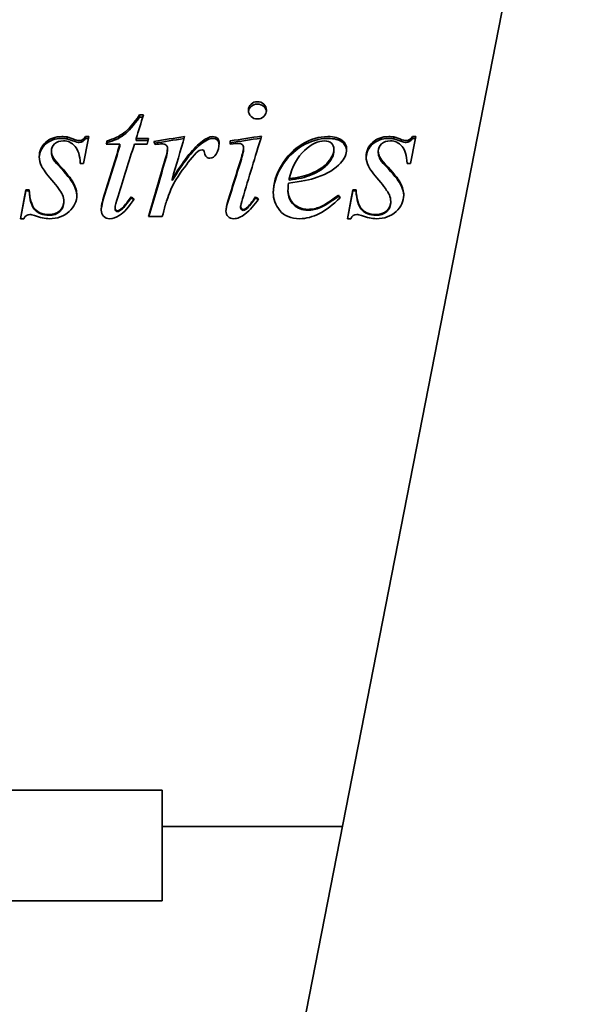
# Model space of a CAD drawing. Header units: millimetres. Extents: x 239 to 601, y 39 to 555.
# Tile 4 of 6: x 384 to 452, y 239 to 360. Entities that reach past the tile are written whole.
import ezdxf

# ---------------------------------------------------------------- set-up
doc = ezdxf.new("R2010")
doc.units = ezdxf.units.MM
doc.header["$LTSCALE"] = 2
doc.layers.add('Krawędzie widoczne(ISO)', color=7, linetype='Continuous', lineweight=35, true_color=0x262659)

msp = doc.modelspace()

# ---------------------------------------------------------------- linework, layer by layer
at = {"layer": 'Krawędzie widoczne(ISO)'}
for p, q in [((455.18, 422.93), (400.69, 144.37)), ((398.38, 348.25), (398.87, 348.25)), ((398.38, 347.98), (398.38, 348.25)), ((398.38, 347.98), (398.78, 347.98)), ((389.45, 345.3), (389.45, 345.54)), ((391.73, 345.58), (392.15, 345.58)), ((391.73, 345.35), (391.73, 345.58)), ((391.73, 345.35), (392.1, 345.35)), ((394.39, 344.84), (394.39, 345.07)), ((397.97, 345.33), (399.5, 345.33)), ((397.97, 345.1), (397.97, 345.33)), ((397.97, 345.1), (399.44, 345.1)), ((409.56, 345.05), (409.56, 344.63)), ((429.76, 345.3), (429.76, 345.54)), ((432.04, 345.58), (432.46, 345.58)), ((432.04, 345.35), (432.04, 345.58)), ((432.04, 345.35), (432.41, 345.35)), ((387.52, 343.58), (387.52, 343.79)), ((395.97, 344.64), (394.28, 344.64)), ((395.97, 344.42), (395.97, 344.64)), ((399.32, 344.64), (397.75, 344.64)), ((401.83, 343.97), (401.83, 344.19)), ((411.22, 343.99), (411.22, 344.21)), ((422.35, 343.82), (422.35, 344.03)), ((427.82, 343.58), (427.82, 343.79)), ((410.86, 342.52), (410.86, 342.71)), ((388.38, 342.01), (388.38, 342.19)), ((391.48, 342.27), (391.07, 342.27)), ((428.68, 342.01), (428.68, 342.19)), ((431.78, 342.27), (431.38, 342.27)), ((402.4, 340.15), (402.4, 340.31)), ((416.82, 340.23), (416.82, 340.4)), ((384.38, 339.03), (384.79, 339.03)), ((384.38, 338.89), (384.38, 339.03)), ((384.38, 338.89), (384.79, 338.89)), ((384.79, 338.89), (384.79, 339.03)), ((416.69, 338.81), (416.69, 338.95)), ((424.69, 339.03), (425.09, 339.03)), ((424.69, 338.89), (424.69, 339.03)), ((424.69, 338.89), (425.09, 338.89)), ((425.09, 338.89), (425.09, 339.03)), ((389.05, 337.47), (389.05, 337.59)), ((397.35, 338.02), (397.35, 338.15)), ((412.68, 338.02), (412.68, 338.15)), ((422.91, 338.23), (422.91, 338.36)), ((429.36, 337.47), (429.36, 337.59)), ((395.37, 336.69), (395.37, 336.8)), ((396.29, 336.69), (396.29, 336.8)), ((410.85, 336.86), (410.85, 336.97)), ((411.54, 336.64), (411.54, 336.75)), ((384.11, 335.46), (383.71, 335.46)), ((401.19, 335.72), (399.5, 335.72)), ((424.42, 335.46), (424.01, 335.46)), ((401.19, 265.03), (331.19, 265.03)), ((401.19, 265.03), (401.19, 255.37)), ((423.41, 260.52), (401.19, 260.52)), ((401.19, 251.37), (401.19, 255.37)), ((401.19, 251.37), (331.19, 251.37))]:
    msp.add_line(p, q, dxfattribs=at)
for points, knots in [([(411.81, 348.83), (411.81, 349.12), (411.91, 349.37), (412.13, 349.58), (412.34, 349.78), (412.6, 349.88), (412.92, 349.88)], [0, 0, 0, 0, 1, 1, 1, 2, 2, 2, 2]), ([(411.82, 348.68), (411.85, 348.92), (411.95, 349.12), (412.13, 349.28), (412.34, 349.48), (412.6, 349.58), (412.92, 349.58)], [0.164213, 0.164213, 0.164213, 0.164213, 1, 1, 1, 2, 2, 2, 2]), ([(412.92, 349.88), (413.23, 349.88), (413.49, 349.78), (413.71, 349.58), (413.92, 349.37), (414.03, 349.12), (414.03, 348.83)], [0, 0, 0, 0, 1, 1, 1, 2, 2, 2, 2]), ([(412.92, 349.58), (413.23, 349.58), (413.49, 349.48), (413.71, 349.28), (413.88, 349.12), (413.99, 348.92), (414.02, 348.68)], [0, 0, 0, 0, 1, 1, 1, 1.835787, 1.835787, 1.835787, 1.835787]), ([(412.92, 347.75), (412.61, 347.75), (412.35, 347.86), (412.13, 348.07), (411.92, 348.27), (411.81, 348.53), (411.81, 348.83)], [0, 0, 0, 0, 1, 1, 1, 2, 2, 2, 2]), ([(414.03, 348.83), (414.03, 348.53), (413.92, 348.27), (413.7, 348.07), (413.48, 347.86), (413.23, 347.75), (412.92, 347.75)], [0, 0, 0, 0, 1, 1, 1, 2, 2, 2, 2]), ([(394.39, 345.07), (395.21, 345.29), (395.9, 345.61), (396.46, 346.04), (397.03, 346.46), (397.67, 347.2), (398.38, 348.25)], [0, 0, 0, 0, 1, 1, 1, 2, 2, 2, 2]), ([(394.39, 344.84), (395.21, 345.05), (395.9, 345.37), (396.46, 345.79), (397.03, 346.22), (397.67, 346.95), (398.38, 347.98)], [0, 0, 0, 0, 1, 1, 1, 2, 2, 2, 2]), ([(386.02, 343.1), (386.02, 343.79), (386.28, 344.38), (386.8, 344.86), (387.32, 345.34), (387.99, 345.58), (388.81, 345.58)], [0, 0, 0, 0, 1, 1, 1, 2, 2, 2, 2]), ([(386.03, 343), (386.05, 343.64), (386.31, 344.19), (386.8, 344.64), (387.32, 345.11), (387.99, 345.35), (388.81, 345.35)], [0.050351, 0.050351, 0.050351, 0.050351, 1, 1, 1, 2, 2, 2, 2]), ([(389.01, 345.05), (388.56, 345.05), (388.19, 344.93), (387.92, 344.68), (387.65, 344.44), (387.52, 344.14), (387.52, 343.79)], [0, 0, 0, 0, 1, 1, 1, 2, 2, 2, 2]), ([(391.07, 342.27), (391.03, 343.24), (390.82, 343.94), (390.44, 344.38), (390.06, 344.83), (389.59, 345.05), (389.01, 345.05)], [0, 0, 0, 0, 1, 1, 1, 2, 2, 2, 2]), ([(389.45, 345.54), (389.55, 345.51), (389.79, 345.43), (390.17, 345.29), (390.55, 345.15), (390.81, 345.08), (390.94, 345.08)], [0, 0, 0, 0, 1, 1, 1, 2, 2, 2, 2]), ([(389.45, 345.3), (389.55, 345.28), (389.79, 345.2), (390.17, 345.06), (390.55, 344.92), (390.81, 344.85), (390.94, 344.85)], [0, 0, 0, 0, 1, 1, 1, 2, 2, 2, 2]), ([(407.41, 345.58), (407.65, 345.58), (407.85, 345.51), (407.99, 345.37), (408.13, 345.24), (408.2, 345.03), (408.2, 344.76)], [0, 0, 0, 0, 1, 1, 1, 2, 2, 2, 2]), ([(407.41, 345.35), (407.65, 345.35), (407.85, 345.28), (407.99, 345.14), (408.12, 345.02), (408.19, 344.85), (408.2, 344.63)], [0, 0, 0, 0, 1, 1, 1, 1.877975, 1.877975, 1.877975, 1.877975]), ([(411.22, 344.21), (411.22, 344.37), (411.16, 344.5), (411.05, 344.6), (410.93, 344.7), (410.77, 344.75), (410.57, 344.75)], [0, 0, 0, 0, 1, 1, 1, 2, 2, 2, 2]), ([(414.87, 338.7), (414.87, 339.79), (415.21, 340.9), (415.89, 342.03), (416.57, 343.16), (417.42, 344.03), (418.44, 344.65), (419.47, 345.27), (420.52, 345.58), (421.61, 345.58)], [0, 0, 0, 0, 1, 1, 1, 2, 2, 2, 3, 3, 3, 3]), ([(414.87, 338.64), (414.89, 339.69), (415.23, 340.76), (415.89, 341.85), (416.57, 342.96), (417.42, 343.82), (418.44, 344.43), (419.47, 345.04), (420.52, 345.35), (421.61, 345.35)], [0.022849, 0.022849, 0.022849, 0.022849, 1, 1, 1, 2, 2, 2, 3, 3, 3, 3]), ([(421.19, 345.05), (420.42, 345.05), (419.6, 344.66), (418.73, 343.87), (417.87, 343.09), (417.23, 341.94), (416.82, 340.4)], [0, 0, 0, 0, 1, 1, 1, 2, 2, 2, 2]), ([(422.35, 344.03), (422.35, 344.33), (422.25, 344.58), (422.05, 344.77), (421.85, 344.95), (421.56, 345.05), (421.19, 345.05)], [0, 0, 0, 0, 1, 1, 1, 2, 2, 2, 2]), ([(421.61, 345.58), (422.4, 345.58), (422.98, 345.43), (423.35, 345.12), (423.73, 344.81), (423.92, 344.44), (423.92, 344.02)], [0, 0, 0, 0, 1, 1, 1, 2, 2, 2, 2]), ([(421.61, 345.35), (422.4, 345.35), (422.98, 345.2), (423.35, 344.89), (423.7, 344.61), (423.89, 344.28), (423.91, 343.9)], [0, 0, 0, 0, 1, 1, 1, 1.923836, 1.923836, 1.923836, 1.923836]), ([(426.33, 343.1), (426.33, 343.79), (426.59, 344.38), (427.11, 344.86), (427.63, 345.34), (428.29, 345.58), (429.11, 345.58)], [0, 0, 0, 0, 1, 1, 1, 2, 2, 2, 2]), ([(426.33, 343), (426.36, 343.64), (426.62, 344.19), (427.11, 344.64), (427.63, 345.11), (428.29, 345.35), (429.11, 345.35)], [0.050351, 0.050351, 0.050351, 0.050351, 1, 1, 1, 2, 2, 2, 2]), ([(429.32, 345.05), (428.86, 345.05), (428.5, 344.93), (428.23, 344.68), (427.96, 344.44), (427.82, 344.14), (427.82, 343.79)], [0, 0, 0, 0, 1, 1, 1, 2, 2, 2, 2]), ([(431.38, 342.27), (431.34, 343.24), (431.13, 343.94), (430.75, 344.38), (430.37, 344.83), (429.89, 345.05), (429.32, 345.05)], [0, 0, 0, 0, 1, 1, 1, 2, 2, 2, 2]), ([(429.76, 345.54), (429.86, 345.51), (430.1, 345.43), (430.48, 345.29), (430.86, 345.15), (431.11, 345.08), (431.24, 345.08)], [0, 0, 0, 0, 1, 1, 1, 2, 2, 2, 2]), ([(429.76, 345.3), (429.86, 345.28), (430.1, 345.2), (430.48, 345.06), (430.86, 344.92), (431.11, 344.85), (431.24, 344.85)], [0, 0, 0, 0, 1, 1, 1, 2, 2, 2, 2]), ([(387.52, 343.79), (387.52, 343.55), (387.57, 343.32), (387.68, 343.11), (387.78, 342.89), (388.02, 342.59), (388.38, 342.19)], [0, 0, 0, 0, 1, 1, 1, 2, 2, 2, 2]), ([(387.52, 343.58), (387.52, 343.35), (387.57, 343.12), (387.68, 342.91), (387.78, 342.69), (388.02, 342.39), (388.38, 342.01)], [0, 0, 0, 0, 1, 1, 1, 2, 2, 2, 2]), ([(407.06, 342.92), (406.89, 342.92), (406.75, 342.97), (406.63, 343.08), (406.51, 343.19), (406.44, 343.35), (406.4, 343.58)], [0, 0, 0, 0, 1, 1, 1, 2, 2, 2, 2]), ([(419.55, 341.02), (420.48, 341.43), (421.18, 341.9), (421.65, 342.46), (422.11, 343.01), (422.35, 343.54), (422.35, 344.03)], [0, 0, 0, 0, 1, 1, 1, 2, 2, 2, 2]), ([(419.55, 340.85), (420.48, 341.25), (421.18, 341.72), (421.65, 342.27), (422.11, 342.81), (422.35, 343.33), (422.35, 343.82)], [0, 0, 0, 0, 1, 1, 1, 2, 2, 2, 2]), ([(427.82, 343.79), (427.82, 343.55), (427.88, 343.32), (427.98, 343.11), (428.09, 342.89), (428.32, 342.59), (428.68, 342.19)], [0, 0, 0, 0, 1, 1, 1, 2, 2, 2, 2]), ([(427.82, 343.58), (427.82, 343.35), (427.88, 343.12), (427.98, 342.91), (428.09, 342.69), (428.32, 342.39), (428.68, 342.01)], [0, 0, 0, 0, 1, 1, 1, 2, 2, 2, 2]), ([(388.88, 338.39), (388.67, 338.83), (388.23, 339.44), (387.57, 340.21), (386.92, 340.98), (386.49, 341.55), (386.31, 341.94), (386.12, 342.33), (386.02, 342.71), (386.02, 343.1)], [0, 0, 0, 0, 1, 1, 1, 2, 2, 2, 3, 3, 3, 3]), ([(429.19, 338.39), (428.97, 338.83), (428.54, 339.44), (427.88, 340.21), (427.22, 340.98), (426.8, 341.55), (426.61, 341.94), (426.42, 342.33), (426.33, 342.71), (426.33, 343.1)], [0, 0, 0, 0, 1, 1, 1, 2, 2, 2, 3, 3, 3, 3]), ([(388.38, 342.19), (389.34, 341.17), (389.96, 340.39), (390.24, 339.86), (390.52, 339.34), (390.66, 338.84), (390.66, 338.37)], [0, 0, 0, 0, 1, 1, 1, 2, 2, 2, 2]), ([(388.38, 342.01), (389.34, 340.99), (389.96, 340.23), (390.24, 339.71), (390.5, 339.22), (390.64, 338.75), (390.65, 338.3)], [0, 0, 0, 0, 1, 1, 1, 1.954859, 1.954859, 1.954859, 1.954859]), ([(428.68, 342.19), (429.65, 341.17), (430.27, 340.39), (430.55, 339.86), (430.82, 339.34), (430.96, 338.84), (430.96, 338.37)], [0, 0, 0, 0, 1, 1, 1, 2, 2, 2, 2]), ([(428.68, 342.01), (429.65, 340.99), (430.27, 340.23), (430.55, 339.71), (430.81, 339.22), (430.95, 338.75), (430.96, 338.3)], [0, 0, 0, 0, 1, 1, 1, 1.954859, 1.954859, 1.954859, 1.954859]), ([(384.79, 339.03), (384.83, 337.92), (385.06, 337.13), (385.48, 336.67), (385.91, 336.2), (386.48, 335.97), (387.21, 335.97)], [0, 0, 0, 0, 1, 1, 1, 2, 2, 2, 2]), ([(384.79, 338.89), (384.83, 337.79), (385.06, 337.02), (385.48, 336.56), (385.91, 336.1), (386.48, 335.88), (387.21, 335.88)], [0, 0, 0, 0, 1, 1, 1, 2, 2, 2, 2]), ([(418.13, 335.46), (417.05, 335.46), (416.24, 335.8), (415.69, 336.47), (415.15, 337.15), (414.87, 337.89), (414.87, 338.7)], [0, 0, 0, 0, 1, 1, 1, 2, 2, 2, 2]), ([(416.69, 338.95), (416.69, 338.31), (416.92, 337.75), (417.4, 337.29), (417.87, 336.84), (418.45, 336.61), (419.12, 336.61)], [0, 0, 0, 0, 1, 1, 1, 2, 2, 2, 2]), ([(416.69, 338.81), (416.69, 338.18), (416.92, 337.63), (417.4, 337.18), (417.87, 336.73), (418.45, 336.5), (419.12, 336.5)], [0, 0, 0, 0, 1, 1, 1, 2, 2, 2, 2]), ([(425.09, 339.03), (425.13, 337.92), (425.37, 337.13), (425.79, 336.67), (426.22, 336.2), (426.79, 335.97), (427.52, 335.97)], [0, 0, 0, 0, 1, 1, 1, 2, 2, 2, 2]), ([(425.09, 338.89), (425.13, 337.79), (425.37, 337.02), (425.79, 336.56), (426.22, 336.1), (426.79, 335.88), (427.52, 335.88)], [0, 0, 0, 0, 1, 1, 1, 2, 2, 2, 2]), ([(387.21, 335.97), (387.78, 335.97), (388.22, 336.13), (388.55, 336.44), (388.88, 336.75), (389.05, 337.14), (389.05, 337.59)], [0, 0, 0, 0, 1, 1, 1, 2, 2, 2, 2]), ([(387.21, 335.88), (387.78, 335.88), (388.22, 336.03), (388.55, 336.34), (388.88, 336.65), (389.05, 337.03), (389.05, 337.47)], [0, 0, 0, 0, 1, 1, 1, 2, 2, 2, 2]), ([(390.66, 338.37), (390.66, 337.61), (390.34, 336.93), (389.7, 336.34), (389.06, 335.75), (388.25, 335.46), (387.27, 335.46)], [0, 0, 0, 0, 1, 1, 1, 2, 2, 2, 2]), ([(419.12, 336.61), (419.66, 336.61), (420.18, 336.71), (420.68, 336.93), (421.18, 337.14), (421.92, 337.62), (422.91, 338.36)], [0, 0, 0, 0, 1, 1, 1, 2, 2, 2, 2]), ([(419.12, 336.5), (419.66, 336.5), (420.18, 336.61), (420.68, 336.82), (421.18, 337.03), (421.92, 337.5), (422.91, 338.23)], [0, 0, 0, 0, 1, 1, 1, 2, 2, 2, 2]), ([(427.52, 335.97), (428.08, 335.97), (428.53, 336.13), (428.86, 336.44), (429.19, 336.75), (429.36, 337.14), (429.36, 337.59)], [0, 0, 0, 0, 1, 1, 1, 2, 2, 2, 2]), ([(427.52, 335.88), (428.08, 335.88), (428.53, 336.03), (428.86, 336.34), (429.19, 336.65), (429.36, 337.03), (429.36, 337.47)], [0, 0, 0, 0, 1, 1, 1, 2, 2, 2, 2]), ([(430.96, 338.37), (430.96, 337.61), (430.64, 336.93), (430.01, 336.34), (429.37, 335.75), (428.56, 335.46), (427.58, 335.46)], [0, 0, 0, 0, 1, 1, 1, 2, 2, 2, 2]), ([(394.71, 335.46), (394.4, 335.46), (394.15, 335.56), (393.95, 335.76), (393.76, 335.96), (393.66, 336.22), (393.66, 336.53)], [0, 0, 0, 0, 1, 1, 1, 2, 2, 2, 2]), ([(395.37, 336.8), (395.37, 336.69), (395.4, 336.6), (395.45, 336.53), (395.51, 336.47), (395.57, 336.44), (395.64, 336.44)], [0, 0, 0, 0, 1, 1, 1, 2, 2, 2, 2]), ([(395.37, 336.69), (395.37, 336.58), (395.4, 336.49), (395.45, 336.43), (395.51, 336.36), (395.57, 336.33), (395.64, 336.33)], [0, 0, 0, 0, 1, 1, 1, 2, 2, 2, 2]), ([(410.01, 335.46), (409.72, 335.46), (409.49, 335.55), (409.3, 335.73), (409.12, 335.91), (409.03, 336.13), (409.03, 336.4)], [0, 0, 0, 0, 1, 1, 1, 2, 2, 2, 2]), ([(410.85, 336.97), (410.85, 336.86), (410.88, 336.77), (410.95, 336.7), (411.02, 336.63), (411.09, 336.59), (411.17, 336.59)], [0, 0, 0, 0, 1, 1, 1, 2, 2, 2, 2]), ([(410.85, 336.86), (410.85, 336.75), (410.88, 336.66), (410.95, 336.59), (411.02, 336.52), (411.09, 336.49), (411.17, 336.49)], [0, 0, 0, 0, 1, 1, 1, 2, 2, 2, 2])]:
    msp.add_open_spline(points, degree=3, knots=knots, dxfattribs=at)
for points in [[(398.87, 348.25), (398.57, 347.28), (398.27, 346.31), (397.97, 345.33)], [(388.81, 345.58), (389.04, 345.58), (389.26, 345.57), (389.45, 345.54)], [(388.81, 345.35), (389.04, 345.35), (389.26, 345.33), (389.45, 345.3)], [(390.94, 345.08), (391.26, 345.08), (391.52, 345.25), (391.73, 345.58)], [(390.94, 344.85), (391.26, 344.85), (391.52, 345.02), (391.73, 345.35)], [(392.15, 345.58), (391.93, 344.48), (391.7, 343.38), (391.48, 342.27)], [(394.28, 344.64), (394.32, 344.78), (394.36, 344.93), (394.39, 345.07)], [(394.34, 344.64), (394.36, 344.71), (394.38, 344.78), (394.39, 344.84)], [(399.5, 345.33), (399.44, 345.1), (399.38, 344.87), (399.32, 344.64)], [(400.15, 344.99), (401.42, 345.19), (402.68, 345.38), (403.94, 345.58)], [(400.3, 344.59), (400.25, 344.72), (400.2, 344.86), (400.15, 344.99)], [(400.23, 344.77), (401.44, 344.96), (402.66, 345.15), (403.87, 345.34)], [(403.94, 345.58), (403.43, 343.84), (402.91, 342.08), (402.4, 340.31)], [(402.4, 340.31), (403.7, 342.49), (404.88, 344), (405.94, 344.86)], [(405.94, 344.86), (406.54, 345.34), (407.03, 345.58), (407.41, 345.58)], [(405.94, 344.63), (406.54, 345.11), (407.03, 345.35), (407.41, 345.35)], [(408.2, 344.76), (408.2, 344.29), (408.08, 343.84), (407.82, 343.41)], [(409.56, 345.05), (410.85, 345.25), (412.14, 345.44), (413.43, 345.64)], [(409.56, 344.82), (410.83, 345.01), (412.09, 345.2), (413.35, 345.39)], [(410.57, 344.75), (410.41, 344.75), (410.07, 344.71), (409.56, 344.63)], [(413.43, 345.64), (412.65, 343.1), (411.86, 340.52), (411.08, 337.92)], [(429.11, 345.58), (429.35, 345.58), (429.56, 345.57), (429.76, 345.54)], [(429.11, 345.35), (429.35, 345.35), (429.56, 345.33), (429.76, 345.3)], [(431.24, 345.08), (431.56, 345.08), (431.83, 345.25), (432.04, 345.58)], [(431.24, 344.85), (431.56, 344.85), (431.83, 345.02), (432.04, 345.35)], [(432.46, 345.58), (432.23, 344.48), (432.01, 343.38), (431.78, 342.27)], [(394.04, 338.35), (394.68, 340.46), (395.33, 342.56), (395.97, 344.64)], [(394.04, 338.22), (394.68, 340.3), (395.33, 342.37), (395.97, 344.42)], [(397.75, 344.64), (397.08, 342.53), (396.41, 340.39), (395.74, 338.24)], [(401.11, 344.69), (400.96, 344.69), (400.69, 344.66), (400.3, 344.59)], [(401.67, 344.52), (401.53, 344.63), (401.34, 344.69), (401.11, 344.69)], [(401.48, 342.52), (401.71, 343.3), (401.83, 343.86), (401.83, 344.19)], [(401.48, 342.33), (401.71, 343.1), (401.83, 343.65), (401.83, 343.97)], [(401.83, 344.19), (401.83, 344.32), (401.78, 344.43), (401.67, 344.52)], [(402.4, 340.15), (403.7, 342.3), (404.88, 343.78), (405.94, 344.63)], [(405.74, 343.85), (405.55, 343.75), (405.26, 343.46), (404.87, 343)], [(406.1, 343.93), (405.97, 343.93), (405.85, 343.91), (405.74, 343.85)], [(406.31, 343.85), (406.25, 343.91), (406.18, 343.93), (406.1, 343.93)], [(406.4, 343.58), (406.39, 343.71), (406.35, 343.8), (406.31, 343.85)], [(410.86, 342.71), (411.1, 343.5), (411.22, 344), (411.22, 344.21)], [(410.86, 342.52), (411.1, 343.3), (411.22, 343.79), (411.22, 343.99)], [(423.92, 344.02), (423.92, 343.42), (423.67, 342.85), (423.17, 342.3)], [(399.5, 335.72), (400.16, 338), (400.82, 340.27), (401.48, 342.52)], [(399.53, 335.72), (400.18, 337.93), (400.83, 340.14), (401.48, 342.33)], [(404.87, 343), (404.26, 342.29), (403.59, 341.38), (402.87, 340.24)], [(407.82, 343.41), (407.65, 343.08), (407.4, 342.92), (407.06, 342.92)], [(409.32, 337.76), (409.83, 339.42), (410.35, 341.07), (410.86, 342.71)], [(409.32, 337.64), (409.83, 339.27), (410.35, 340.9), (410.86, 342.52)], [(423.17, 342.3), (422.51, 341.59), (421.55, 341.01), (420.29, 340.56)], [(402.87, 340.24), (402.56, 339.75), (402.3, 339.21), (402.08, 338.6)], [(416.75, 339.86), (416.71, 339.5), (416.69, 339.2), (416.69, 338.95)], [(420.29, 340.56), (419.45, 340.27), (418.27, 340.03), (416.75, 339.86)], [(416.82, 340.4), (417.94, 340.52), (418.85, 340.73), (419.55, 341.02)], [(416.82, 340.23), (417.94, 340.35), (418.85, 340.56), (419.55, 340.85)], [(383.71, 335.46), (383.93, 336.65), (384.16, 337.84), (384.38, 339.03)], [(383.72, 335.46), (383.94, 336.6), (384.16, 337.75), (384.38, 338.89)], [(424.01, 335.46), (424.24, 336.65), (424.46, 337.84), (424.69, 339.03)], [(424.03, 335.46), (424.25, 336.6), (424.47, 337.75), (424.69, 338.89)], [(389.05, 337.59), (389.05, 337.88), (388.99, 338.15), (388.88, 338.39)], [(393.66, 336.53), (393.66, 336.93), (393.78, 337.54), (394.04, 338.35)], [(393.66, 336.48), (393.67, 336.88), (393.8, 337.45), (394.04, 338.22)], [(395.74, 338.24), (395.5, 337.5), (395.37, 337.02), (395.37, 336.8)], [(397.71, 337.88), (397.08, 336.91), (396.47, 336.23), (395.89, 335.85)], [(396.29, 336.8), (396.45, 336.95), (396.8, 337.4), (397.35, 338.15)], [(396.29, 336.69), (396.45, 336.84), (396.8, 337.28), (397.35, 338.02)], [(397.35, 338.15), (397.47, 338.06), (397.59, 337.97), (397.71, 337.88)], [(397.35, 338.02), (397.45, 337.95), (397.55, 337.87), (397.66, 337.8)], [(402.08, 338.6), (401.77, 337.78), (401.59, 337.28), (401.55, 337.11)], [(409.03, 336.4), (409.03, 336.67), (409.12, 337.13), (409.32, 337.76)], [(409.03, 336.35), (409.04, 336.62), (409.14, 337.06), (409.32, 337.64)], [(411.08, 337.92), (410.93, 337.39), (410.85, 337.08), (410.85, 336.97)], [(413.07, 337.91), (412.59, 337.15), (412.02, 336.52), (411.38, 336.02)], [(411.54, 336.75), (411.91, 337.08), (412.29, 337.54), (412.68, 338.15)], [(411.54, 336.64), (411.91, 336.97), (412.29, 337.43), (412.68, 338.02)], [(412.68, 338.15), (412.81, 338.07), (412.94, 337.99), (413.07, 337.91)], [(412.68, 338.02), (412.79, 337.96), (412.9, 337.89), (413.01, 337.82)], [(423.13, 338.04), (421.38, 336.32), (419.72, 335.46), (418.13, 335.46)], [(422.91, 338.36), (422.98, 338.25), (423.06, 338.15), (423.13, 338.04)], [(422.91, 338.23), (422.97, 338.15), (423.02, 338.07), (423.08, 337.99)], [(429.36, 337.59), (429.36, 337.88), (429.3, 338.15), (429.19, 338.39)], [(395.64, 336.44), (395.81, 336.44), (396.02, 336.56), (396.29, 336.8)], [(395.64, 336.33), (395.81, 336.33), (396.02, 336.45), (396.29, 336.69)], [(401.55, 337.11), (401.43, 336.64), (401.31, 336.18), (401.19, 335.72)], [(411.17, 336.59), (411.27, 336.59), (411.39, 336.65), (411.54, 336.75)], [(411.17, 336.49), (411.27, 336.49), (411.39, 336.54), (411.54, 336.64)], [(384.87, 335.97), (384.54, 335.97), (384.28, 335.8), (384.11, 335.46)], [(385.44, 335.84), (385.19, 335.93), (385, 335.97), (384.87, 335.97)], [(387.27, 335.46), (386.74, 335.46), (386.13, 335.59), (385.44, 335.84)], [(395.89, 335.85), (395.5, 335.59), (395.11, 335.46), (394.71, 335.46)], [(411.38, 336.02), (410.9, 335.65), (410.45, 335.46), (410.01, 335.46)], [(425.18, 335.97), (424.84, 335.97), (424.59, 335.8), (424.42, 335.46)], [(425.74, 335.84), (425.5, 335.93), (425.31, 335.97), (425.18, 335.97)], [(427.58, 335.46), (427.05, 335.46), (426.44, 335.59), (425.74, 335.84)]]:
    msp.add_open_spline(points, degree=3, dxfattribs=at)

doc.saveas('drawing.dxf')
